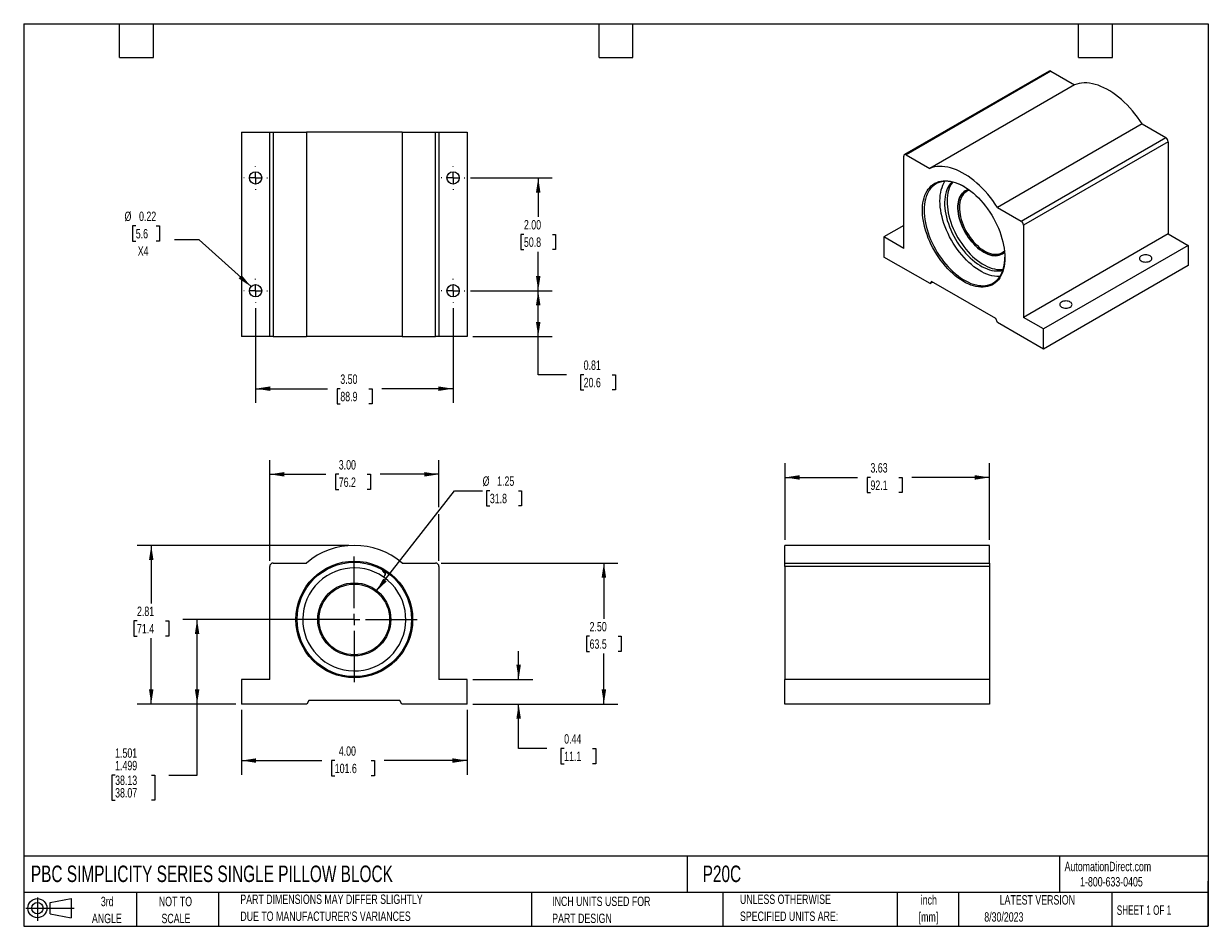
# Model space of a CAD drawing. Header units: inches. Extents: x 0.5 to 21.5, y 0.5 to 16.5.
import ezdxf

# ---------------------------------------------------------------- set-up
doc = ezdxf.new("R2010")
doc.units = ezdxf.units.IN
doc.header["$LTSCALE"] = 2
doc.header["$MEASUREMENT"] = 0
doc.linetypes.add('CENTERX2', pattern=[0.8, 0.5, -0.1, 0.1, -0.1])
doc.layers.add('CENTER', color=40, linetype='CENTERX2')
doc.layers.add('SLD-DEFPOINTS', color=7, linetype='Continuous')
doc.layers.add('DIMENSIONS', color=140, linetype='Continuous', lineweight=25)
doc.layers.add('TEXT', color=140, linetype='Continuous', lineweight=25)
doc.styles.add('SLDTEXTSTYLE0', font='TXT', dxfattribs={"width": 0.7})
doc.styles.add('SLDTEXTSTYLE1', font='TXT', dxfattribs={"width": 0.65})
doc.dimstyles.new('SLDDIMSTYLE0', dxfattribs={"dimtxt": 0.169922, "dimasz": 0.26, "dimexe": 0, "dimexo": 0.0625, "dimgap": 0.04248, "dimtad": 0, "dimtih": 1, "dimtoh": 1, "dimrnd": 1e-09, "dimdsep": 46, "dimtxsty": 'SLDTEXTSTYLE0', "dimsah": 1, "dimcen": 0.09, "dimadec": 0, "dimazin": 2, "dimtfac": 1, "dimtmove": 0, "dimatfit": 0, "dimfxl": 0, "dimfrac": 2, "dimtolj": 1, "dimtzin": 12, "dimarcsym": 0})
doc.dimstyles.new('SLDDIMSTYLE1', dxfattribs={"dimtxt": 0.169922, "dimasz": 0.26, "dimexe": 0, "dimexo": 0.0625, "dimgap": 0.04248, "dimtad": 0, "dimtih": 1, "dimtoh": 1, "dimrnd": 1e-09, "dimzin": 4, "dimdsep": 46, "dimtxsty": 'SLDTEXTSTYLE0', "dimsah": 1, "dimcen": 0.09, "dimadec": 0, "dimazin": 1, "dimtfac": 1, "dimtofl": 0, "dimtmove": 0, "dimatfit": 3, "dimfxl": 0, "dimfrac": 2, "dimtolj": 1, "dimtzin": 12, "dimarcsym": 0})
doc.dimstyles.new('SLDDIMSTYLE2', dxfattribs={"dimtxt": 0.169922, "dimasz": 0.26, "dimexe": 0, "dimexo": 0.0625, "dimgap": 0.04248, "dimtad": 0, "dimtih": 1, "dimtoh": 1, "dimrnd": 1e-09, "dimzin": 12, "dimdsep": 46, "dimtxsty": 'SLDTEXTSTYLE0', "dimsah": 1, "dimcen": 0, "dimadec": 0, "dimazin": 3, "dimtfac": 1, "dimtofl": 0, "dimtmove": 0, "dimatfit": 3, "dimfxl": 0, "dimfrac": 2, "dimtolj": 1, "dimtzin": 12, "dimarcsym": 0})
doc.dimstyles.new('SLDDIMSTYLE3', dxfattribs={"dimtxt": 0.169922, "dimasz": 0.26, "dimexe": 0, "dimexo": 0.0625, "dimgap": 0.04248, "dimtad": 0, "dimtih": 1, "dimtoh": 1, "dimdec": 3, "dimrnd": 1e-09, "dimzin": 4, "dimdsep": 46, "dimtxsty": 'SLDTEXTSTYLE0', "dimsah": 1, "dimcen": 0.09, "dimadec": 0, "dimazin": 1, "dimlim": 1, "dimtp": 0.001, "dimtm": 0.001, "dimtfac": 1, "dimtdec": 3, "dimtofl": 0, "dimtmove": 0, "dimatfit": 3, "dimfxl": 0, "dimfrac": 2, "dimtolj": 1, "dimtzin": 12, "dimarcsym": 0})
doc.dimstyles.new('SLDDIMSTYLE4', dxfattribs={"dimtxt": 0.169922, "dimasz": 0.26, "dimexe": 0, "dimexo": 0.0625, "dimgap": 0.04248, "dimtad": 0, "dimtih": 1, "dimtoh": 1, "dimrnd": 1e-09, "dimzin": 12, "dimdsep": 46, "dimtxsty": 'SLDTEXTSTYLE0', "dimsah": 1, "dimcen": 0.09, "dimadec": 0, "dimazin": 3, "dimtfac": 1, "dimtofl": 0, "dimtmove": 0, "dimatfit": 3, "dimfxl": 0, "dimfrac": 2, "dimtolj": 1, "dimtzin": 12, "dimarcsym": 0})
doc.dimstyles.new('SLDDIMSTYLE5', dxfattribs={"dimtxt": 0.169922, "dimasz": 0.26, "dimexe": 0, "dimexo": 0.0625, "dimgap": 0.04248, "dimtad": 0, "dimtih": 1, "dimtoh": 1, "dimrnd": 1e-09, "dimdsep": 46, "dimtxsty": 'SLDTEXTSTYLE0', "dimsah": 1, "dimcen": 0.09, "dimadec": 0, "dimazin": 2, "dimtfac": 1, "dimtofl": 0, "dimtmove": 0, "dimatfit": 3, "dimfxl": 0, "dimfrac": 2, "dimtolj": 1, "dimtzin": 12, "dimarcsym": 0})
doc.dimstyles.new('SLDDIMSTYLE6', dxfattribs={"dimtxt": 0.169922, "dimasz": 0.26, "dimexe": 0, "dimexo": 0.0625, "dimgap": 0.04248, "dimtad": 0, "dimtih": 1, "dimtoh": 1, "dimrnd": 1e-09, "dimdsep": 46, "dimtxsty": 'SLDTEXTSTYLE0', "dimsah": 1, "dimcen": 0, "dimadec": 0, "dimazin": 2, "dimtfac": 1, "dimtofl": 0, "dimtmove": 0, "dimatfit": 3, "dimfxl": 0, "dimfrac": 2, "dimtolj": 1, "dimtzin": 12, "dimarcsym": 0})

# ---------------------------------------------------------------- blocks, each defined once
blk = doc.blocks.new('Block11')
at = {"color": 7, "linetype": 'Continuous', "lineweight": 18}
for p, q in [((0, 0.227), (0.856, 0.227)), ((0.204, 0.418), (0.204, 0)), ((0.431, 0.328), (0.801, 0.396)), ((0.431, 0.126), (0.431, 0.328)), ((0.801, 0.396), (0.801, 0.058)), ((0.431, 0.126), (0.801, 0.058))]:
    blk.add_line(p, q, dxfattribs=at)
for radius in [0.169, 0.101]:
    blk.add_circle((0.204, 0.227), radius, dxfattribs=at)
blk = doc.blocks.new('Block12')
at = {"layer": 'SLD-DEFPOINTS'}
blk.add_blockref('Block11', (0, 0), dxfattribs=at)
blk = doc.blocks.new('SW_NOTE_0')
at = {"layer": 'TEXT', "color": 0, "char_height": 0.1667, "attachment_point": 2, "style": 'SLDTEXTSTYLE0'}
for s, insert in [('inch', (0.25, 0.215)), ('[mm]', (0.244, -0.086))]:
    blk.add_mtext(s, dxfattribs=dict(at, insert=insert))
blk = doc.blocks.new('SW_NOTE_0_1')
at = {"layer": 'TEXT', "color": 0, "char_height": 0.16667, "attachment_point": 1, "style": 'SLDTEXTSTYLE0'}
for s, insert in [('UNLESS OTHERWISE', (0, 0.215)), ('SPECIFIED UNITS ARE:', (0, -0.086))]:
    blk.add_mtext(s, dxfattribs=dict(at, insert=insert))
blk = doc.blocks.new('SW_NOTE_0_2')
at = {"layer": 'TEXT', "color": 0, "char_height": 0.16667, "attachment_point": 1, "style": 'SLDTEXTSTYLE0'}
for s, insert in [('PART DIMENSIONS MAY DIFFER SLIGHTLY', (0, 0.215)), ("DUE TO MANUFACTURER'S VARIANCES", (0, -0.086))]:
    blk.add_mtext(s, dxfattribs=dict(at, insert=insert))
blk = doc.blocks.new('SW_NOTE_0_3')
at = {"layer": 'TEXT', "color": 0, "char_height": 0.1667, "attachment_point": 2, "style": 'SLDTEXTSTYLE0'}
for s, insert in [('NOT TO', (0.414, 0.215)), ('SCALE', (0.422, -0.086))]:
    blk.add_mtext(s, dxfattribs=dict(at, insert=insert))
blk = doc.blocks.new('SW_NOTE_0_4')
at = {"layer": 'TEXT', "color": 0, "char_height": 0.1667, "attachment_point": 2, "style": 'SLDTEXTSTYLE0'}
for s, insert in [('3rd', (0.182, 0.215)), ('ANGLE', (0.175, -0.086))]:
    blk.add_mtext(s, dxfattribs=dict(at, insert=insert))
blk = doc.blocks.new('SW_NOTE_0_5')
at = {"layer": 'TEXT', "color": 0, "char_height": 0.16667, "attachment_point": 1, "style": 'SLDTEXTSTYLE0'}
for s, insert in [('INCH UNITS USED FOR', (0, 0.215)), ('PART DESIGN', (0, -0.086))]:
    blk.add_mtext(s, dxfattribs=dict(at, insert=insert))
blk = doc.blocks.new('_D')
at = {"layer": 'DIMENSIONS'}
for p, q in [((9.274, 4.877), (9.274, 5.377)), ((8.461, 4.877), (9.524, 4.877)), ((8.461, 4.44), (9.524, 4.44)), ((9.274, 3.652), (9.274, 4.44)), ((9.774, 3.652), (9.274, 3.652)), ((10.081, 3.652), (10.024, 3.652)), ((10.024, 3.652), (10.024, 3.382)), ((10.586, 3.652), (10.643, 3.652)), ((10.643, 3.652), (10.643, 3.382)), ((10.024, 3.382), (10.081, 3.382)), ((10.643, 3.382), (10.586, 3.382))]:
    blk.add_line(p, q, dxfattribs=at)
for points in [[(9.274, 4.877), (9.314, 5.137), (9.234, 5.137)], [(9.274, 4.44), (9.234, 4.18), (9.314, 4.18)]]:
    blk.add_solid(points, dxfattribs=at)
at = {"layer": 'DIMENSIONS', "char_height": 0.1667, "attachment_point": 1, "style": 'SLDTEXTSTYLE0'}
for s, insert in [('0.44', (10.081, 3.905)), ('11.1', (10.081, 3.597))]:
    blk.add_mtext(s, dxfattribs=dict(at, insert=insert))
blk = doc.blocks.new('_D_1')
at = {"layer": 'DIMENSIONS'}
for p, q in [((7.901, 6.94), (11.035, 6.94)), ((10.785, 6.94), (10.785, 5.95)), ((10.532, 5.642), (10.475, 5.642)), ((10.475, 5.642), (10.475, 5.372)), ((11.037, 5.642), (11.094, 5.642)), ((11.094, 5.642), (11.094, 5.372)), ((10.475, 5.372), (10.532, 5.372)), ((10.785, 4.44), (10.785, 5.334)), ((11.094, 5.372), (11.037, 5.372)), ((8.461, 4.44), (11.035, 4.44))]:
    blk.add_line(p, q, dxfattribs=at)
for points in [[(10.785, 6.94), (10.745, 6.68), (10.825, 6.68)], [(10.785, 4.44), (10.825, 4.7), (10.745, 4.7)]]:
    blk.add_solid(points, dxfattribs=at)
at = {"layer": 'DIMENSIONS', "char_height": 0.1667, "attachment_point": 1, "style": 'SLDTEXTSTYLE0'}
for s, insert in [('2.50', (10.532, 5.895)), ('63.5', (10.532, 5.587))]:
    blk.add_mtext(s, dxfattribs=dict(at, insert=insert))
blk = doc.blocks.new('_D_2')
at = {"layer": 'DIMENSIONS'}
for p, q in [((6.745, 6.434), (8.136, 8.222)), ((8.136, 8.222), (8.636, 8.222)), ((8.764, 8.222), (8.707, 8.222)), ((8.707, 8.222), (8.707, 7.952)), ((9.269, 8.222), (9.326, 8.222)), ((9.326, 8.222), (9.326, 7.952)), ((8.707, 7.952), (8.764, 7.952)), ((9.326, 7.952), (9.269, 7.952))]:
    blk.add_line(p, q, dxfattribs=at)
blk.add_solid([(6.745, 6.434), (6.936, 6.614), (6.873, 6.663)], dxfattribs=at)
at = {"layer": 'DIMENSIONS', "char_height": 0.1667, "attachment_point": 1, "style": 'SLDTEXTSTYLE0'}
for s, insert in [('%%c', (8.636, 8.475)), ('1.25', (8.893, 8.475)), ('31.8', (8.764, 8.167))]:
    blk.add_mtext(s, dxfattribs=dict(at, insert=insert))
blk = doc.blocks.new('_D_3')
at = {"layer": 'DIMENSIONS'}
for p, q in [((4.861, 6.98), (4.861, 8.762)), ((7.861, 7.928), (7.861, 8.762)), ((4.861, 8.512), (5.856, 8.512)), ((6.086, 8.512), (6.029, 8.512)), ((6.029, 8.512), (6.029, 8.241)), ((6.591, 8.512), (6.648, 8.512)), ((6.648, 8.512), (6.648, 8.241)), ((7.861, 8.512), (6.821, 8.512)), ((6.029, 8.241), (6.086, 8.241)), ((6.648, 8.241), (6.591, 8.241)), ((7.861, 6.98), (7.861, 7.808))]:
    blk.add_line(p, q, dxfattribs=at)
for points in [[(4.861, 8.512), (5.121, 8.472), (5.121, 8.552)], [(7.861, 8.512), (7.601, 8.552), (7.601, 8.472)]]:
    blk.add_solid(points, dxfattribs=at)
at = {"layer": 'DIMENSIONS', "char_height": 0.1667, "attachment_point": 1, "style": 'SLDTEXTSTYLE0'}
for s, insert in [('3.00', (6.086, 8.764)), ('76.2', (6.086, 8.456))]:
    blk.add_mtext(s, dxfattribs=dict(at, insert=insert))
blk = doc.blocks.new('_D_4')
at = {"layer": 'DIMENSIONS'}
for p, q in [((6.261, 5.94), (3.324, 5.94)), ((3.574, 4.44), (3.574, 5.94)), ((4.261, 4.44), (3.324, 4.44)), ((3.574, 3.18), (3.574, 4.44)), ((2.121, 3.18), (2.064, 3.18)), ((2.064, 3.18), (2.064, 2.735)), ((2.767, 3.18), (2.824, 3.18)), ((2.824, 3.18), (2.824, 2.735)), ((3.074, 3.18), (3.574, 3.18)), ((2.064, 2.735), (2.121, 2.735)), ((2.824, 2.735), (2.767, 2.735))]:
    blk.add_line(p, q, dxfattribs=at)
for points in [[(3.574, 5.94), (3.534, 5.68), (3.614, 5.68)], [(3.574, 4.44), (3.614, 4.7), (3.534, 4.7)]]:
    blk.add_solid(points, dxfattribs=at)
at = {"layer": 'DIMENSIONS', "char_height": 0.1667, "attachment_point": 1, "style": 'SLDTEXTSTYLE0'}
for s, insert in [('1.501', (2.121, 3.655)), ('1.499', (2.121, 3.433)), ('38.13', (2.121, 3.172)), ('38.07', (2.121, 2.95))]:
    blk.add_mtext(s, dxfattribs=dict(at, insert=insert))
blk = doc.blocks.new('_D_5')
at = {"layer": 'DIMENSIONS'}
for p, q in [((6.261, 7.252), (2.511, 7.252)), ((2.761, 7.252), (2.761, 6.223)), ((2.509, 5.914), (2.452, 5.914)), ((2.452, 5.914), (2.452, 5.644)), ((3.014, 5.914), (3.071, 5.914)), ((3.071, 5.914), (3.071, 5.644)), ((2.452, 5.644), (2.509, 5.644)), ((2.761, 4.44), (2.761, 5.606)), ((3.071, 5.644), (3.014, 5.644)), ((4.261, 4.44), (2.511, 4.44))]:
    blk.add_line(p, q, dxfattribs=at)
for points in [[(2.761, 7.252), (2.721, 6.992), (2.801, 6.992)], [(2.761, 4.44), (2.801, 4.7), (2.721, 4.7)]]:
    blk.add_solid(points, dxfattribs=at)
at = {"layer": 'DIMENSIONS', "char_height": 0.1667, "attachment_point": 1, "style": 'SLDTEXTSTYLE0'}
for s, insert in [('2.81', (2.509, 6.167)), ('71.4', (2.509, 5.859))]:
    blk.add_mtext(s, dxfattribs=dict(at, insert=insert))
blk = doc.blocks.new('_D_6')
at = {"layer": 'DIMENSIONS'}
for p, q in [((4.361, 4.34), (4.361, 3.188)), ((8.361, 4.34), (8.361, 3.188)), ((4.361, 3.438), (5.785, 3.438)), ((6.015, 3.438), (5.958, 3.438)), ((5.958, 3.438), (5.958, 3.167)), ((6.662, 3.438), (6.719, 3.438)), ((6.719, 3.438), (6.719, 3.167)), ((8.361, 3.438), (6.892, 3.438)), ((5.958, 3.167), (6.015, 3.167)), ((6.719, 3.167), (6.662, 3.167))]:
    blk.add_line(p, q, dxfattribs=at)
for points in [[(4.361, 3.438), (4.621, 3.398), (4.621, 3.478)], [(8.361, 3.438), (8.101, 3.478), (8.101, 3.398)]]:
    blk.add_solid(points, dxfattribs=at)
at = {"layer": 'DIMENSIONS', "char_height": 0.1667, "attachment_point": 1, "style": 'SLDTEXTSTYLE0'}
for s, insert in [('4.00', (6.086, 3.69)), ('101.6', (6.015, 3.382))]:
    blk.add_mtext(s, dxfattribs=dict(at, insert=insert))
blk = doc.blocks.new('SW_CENTERMARKSYMBOL_0')
at = {"layer": 'CENTER', "color": 0}
for p, q in [((0, 0.2), (0, 1.114)), ((-0.2, 0), (-1.114, 0)), ((0, 0), (-0.1, 0)), ((0, 0), (0, 0.1)), ((0, 0), (0, -0.1)), ((0, 0), (0.1, 0)), ((0.2, 0), (1.114, 0)), ((0, -0.2), (0, -1.114))]:
    blk.add_line(p, q, dxfattribs=at)
blk = doc.blocks.new('_D_7')
at = {"layer": 'DIMENSIONS'}
for p, q in [((13.996, 7.352), (13.996, 8.707)), ((17.621, 7.352), (17.621, 8.707)), ((13.996, 8.457), (15.281, 8.457)), ((15.511, 8.457), (15.454, 8.457)), ((15.454, 8.457), (15.454, 8.187)), ((16.016, 8.457), (16.073, 8.457)), ((16.073, 8.457), (16.073, 8.187)), ((17.621, 8.457), (16.247, 8.457)), ((15.454, 8.187), (15.511, 8.187)), ((16.073, 8.187), (16.016, 8.187))]:
    blk.add_line(p, q, dxfattribs=at)
for points in [[(13.996, 8.457), (14.256, 8.417), (14.256, 8.497)], [(17.621, 8.457), (17.361, 8.497), (17.361, 8.417)]]:
    blk.add_solid(points, dxfattribs=at)
at = {"layer": 'DIMENSIONS', "char_height": 0.1667, "attachment_point": 1, "style": 'SLDTEXTSTYLE0'}
for s, insert in [('3.63', (15.511, 8.71)), ('92.1', (15.511, 8.402))]:
    blk.add_mtext(s, dxfattribs=dict(at, insert=insert))
blk = doc.blocks.new('_D_8')
at = {"layer": 'DIMENSIONS'}
for p, q in [((8.42, 13.766), (9.871, 13.766)), ((9.621, 13.766), (9.621, 13.074)), ((9.368, 12.766), (9.311, 12.766)), ((9.311, 12.766), (9.311, 12.496)), ((9.873, 12.766), (9.93, 12.766)), ((9.93, 12.766), (9.93, 12.496)), ((9.311, 12.496), (9.368, 12.496)), ((9.621, 11.766), (9.621, 12.458)), ((9.93, 12.496), (9.873, 12.496)), ((8.42, 11.766), (9.871, 11.766))]:
    blk.add_line(p, q, dxfattribs=at)
for points in [[(9.621, 13.766), (9.581, 13.506), (9.661, 13.506)], [(9.621, 11.766), (9.661, 12.026), (9.581, 12.026)]]:
    blk.add_solid(points, dxfattribs=at)
at = {"layer": 'DIMENSIONS', "char_height": 0.1667, "attachment_point": 1, "style": 'SLDTEXTSTYLE0'}
for s, insert in [('2.00', (9.368, 13.019)), ('50.8', (9.368, 12.711))]:
    blk.add_mtext(s, dxfattribs=dict(at, insert=insert))
blk = doc.blocks.new('_D_9')
at = {"layer": 'DIMENSIONS'}
for p, q in [((8.42, 11.766), (9.871, 11.766)), ((9.621, 10.954), (9.621, 11.766)), ((8.461, 10.954), (9.871, 10.954)), ((9.621, 10.277), (9.621, 10.954)), ((10.121, 10.277), (9.621, 10.277)), ((10.427, 10.277), (10.37, 10.277)), ((10.37, 10.277), (10.37, 10.007)), ((10.932, 10.277), (10.989, 10.277)), ((10.989, 10.277), (10.989, 10.007)), ((10.37, 10.007), (10.427, 10.007)), ((10.989, 10.007), (10.932, 10.007))]:
    blk.add_line(p, q, dxfattribs=at)
for points in [[(9.621, 11.766), (9.581, 11.506), (9.661, 11.506)], [(9.621, 10.954), (9.661, 11.214), (9.581, 11.214)]]:
    blk.add_solid(points, dxfattribs=at)
at = {"layer": 'DIMENSIONS', "char_height": 0.1667, "attachment_point": 1, "style": 'SLDTEXTSTYLE0'}
for s, insert in [('0.81', (10.427, 10.53)), ('20.6', (10.427, 10.222))]:
    blk.add_mtext(s, dxfattribs=dict(at, insert=insert))
blk = doc.blocks.new('_D_10')
at = {"layer": 'DIMENSIONS'}
for p, q in [((4.611, 11.457), (4.611, 9.78)), ((8.111, 11.457), (8.111, 9.78)), ((4.611, 10.03), (5.883, 10.03)), ((6.113, 10.03), (6.056, 10.03)), ((6.056, 10.03), (6.056, 9.76)), ((6.618, 10.03), (6.675, 10.03)), ((6.675, 10.03), (6.675, 9.76)), ((8.111, 10.03), (6.849, 10.03)), ((6.056, 9.76), (6.113, 9.76)), ((6.675, 9.76), (6.618, 9.76))]:
    blk.add_line(p, q, dxfattribs=at)
for points in [[(4.611, 10.03), (4.871, 9.99), (4.871, 10.07)], [(8.111, 10.03), (7.851, 10.07), (7.851, 9.99)]]:
    blk.add_solid(points, dxfattribs=at)
at = {"layer": 'DIMENSIONS', "char_height": 0.1667, "attachment_point": 1, "style": 'SLDTEXTSTYLE0'}
for s, insert in [('3.50', (6.113, 10.282)), ('88.9', (6.113, 9.974))]:
    blk.add_mtext(s, dxfattribs=dict(at, insert=insert))
blk = doc.blocks.new('_D_11')
at = {"layer": 'DIMENSIONS'}
for p, q in [((2.487, 12.916), (2.43, 12.916)), ((2.43, 12.916), (2.43, 12.646)), ((2.851, 12.916), (2.908, 12.916)), ((2.908, 12.916), (2.908, 12.646)), ((2.43, 12.646), (2.487, 12.646)), ((2.908, 12.646), (2.851, 12.646)), ((3.612, 12.669), (3.175, 12.669)), ((4.53, 11.84), (3.612, 12.669))]:
    blk.add_line(p, q, dxfattribs=at)
blk.add_solid([(4.53, 11.84), (4.364, 12.044), (4.31, 11.984)], dxfattribs=at)
at = {"layer": 'DIMENSIONS', "char_height": 0.1667, "attachment_point": 1, "style": 'SLDTEXTSTYLE0'}
for s, insert in [('%%c', (2.288, 13.169)), ('0.22', (2.545, 13.169)), ('5.6', (2.487, 12.861)), ('X4', (2.522, 12.553))]:
    blk.add_mtext(s, dxfattribs=dict(at, insert=insert))
blk = doc.blocks.new('SW_CENTERMARKSYMBOL_1')
at = {"layer": 'CENTER', "color": 0}
for p, q in [((-0.2, 0), (-0.209375, 0)), ((0, 0), (-0.1, 0)), ((0, 0.2), (0, 0.209375)), ((0, 0), (0, 0.1)), ((0, 0), (0, -0.1)), ((0, 0), (0.1, 0)), ((0.2, 0), (0.209375, 0)), ((0, -0.2), (0, -0.209375))]:
    blk.add_line(p, q, dxfattribs=at)
blk = doc.blocks.new('SW_CENTERMARKSYMBOL_2')
at = {"layer": 'CENTER', "color": 0}
for p, q in [((-0.2, 0), (-0.209375, 0)), ((0, 0), (-0.1, 0)), ((0, 0.2), (0, 0.209375)), ((0, 0), (0, 0.1)), ((0, 0), (0, -0.1)), ((0, 0), (0.1, 0)), ((0.2, 0), (0.209375, 0)), ((0, -0.2), (0, -0.209375))]:
    blk.add_line(p, q, dxfattribs=at)
blk = doc.blocks.new('SW_CENTERMARKSYMBOL_3')
at = {"layer": 'CENTER', "color": 0}
for p, q in [((-0.2, 0), (-0.209375, 0)), ((0, 0), (-0.1, 0)), ((0, 0.2), (0, 0.209375)), ((0, 0), (0, 0.1)), ((0, 0), (0, -0.1)), ((0, 0), (0.1, 0)), ((0.2, 0), (0.209375, 0)), ((0, -0.2), (0, -0.209375))]:
    blk.add_line(p, q, dxfattribs=at)
blk = doc.blocks.new('SW_CENTERMARKSYMBOL_4')
at = {"layer": 'CENTER', "color": 0}
for p, q in [((-0.2, 0), (-0.209375, 0)), ((0, 0), (-0.1, 0)), ((0, 0.2), (0, 0.209375)), ((0, 0), (0, 0.1)), ((0, 0), (0, -0.1)), ((0, 0), (0.1, 0)), ((0.2, 0), (0.209375, 0)), ((0, -0.2), (0, -0.209375))]:
    blk.add_line(p, q, dxfattribs=at)

msp = doc.modelspace()

# ---------------------------------------------------------------- linework, layer by layer
for p, q in [((18.6788, 15.6597), (16.1155, 14.18)), ((18.7088, 15.6567), (16.1455, 14.177)), ((18.7088, 15.6567), (19.1265, 15.4156)), ((19.1265, 15.4156), (16.5632, 13.9359)), ((20.3276, 14.7222), (17.7643, 13.2425)), ((20.3276, 14.7222), (20.7453, 14.4811)), ((4.3611, 14.5787), (4.3611, 10.9537)), ((4.3611, 14.5787), (4.8611, 14.5787)), ((4.8611, 10.9537), (4.8611, 14.5787)), ((4.8611, 14.5787), (4.9211, 14.5787)), ((4.9211, 14.5787), (4.9211, 10.9537)), ((4.9211, 14.5787), (5.5118, 14.5787)), ((5.5118, 14.5787), (5.5118, 10.9537)), ((7.2104, 14.5787), (5.5118, 14.5787)), ((7.2104, 14.5787), (7.2104, 10.9537)), ((7.2104, 14.5787), (7.8011, 14.5787)), ((7.8011, 10.9537), (7.8011, 14.5787)), ((7.8011, 14.5787), (7.8611, 14.5787)), ((7.8611, 14.5787), (7.8611, 10.9537)), ((7.8611, 14.5787), (8.3611, 14.5787)), ((8.3611, 14.5787), (8.3611, 10.9537)), ((18.182, 13.0014), (20.7453, 14.4811)), ((20.7877, 14.4076), (18.2244, 12.9279)), ((20.7877, 14.4076), (20.7877, 12.7721)), ((16.1031, 12.517), (16.1031, 14.1525)), ((16.1455, 14.177), (16.5632, 13.9359)), ((17.7643, 13.2425), (18.182, 13.0014)), ((16.1031, 12.9252), (15.7496, 12.7211)), ((18.2244, 12.9279), (18.2244, 11.2924)), ((15.7496, 12.7211), (15.7496, 12.3642)), ((16.1031, 12.517), (15.7496, 12.7211)), ((20.7877, 12.7721), (18.2244, 11.2924)), ((20.7877, 12.7721), (21.1412, 12.568)), ((21.1412, 12.568), (18.578, 11.0883)), ((21.1412, 12.568), (21.1412, 12.2112)), ((16.5674, 11.8921), (15.7496, 12.3642)), ((21.1412, 12.2112), (18.578, 10.7314)), ((16.5939, 11.9299), (16.5674, 11.8921)), ((16.5674, 11.8921), (16.6133, 11.9187)), ((17.7336, 11.2719), (16.5939, 11.9299)), ((17.7602, 11.2035), (17.7336, 11.2719)), ((18.578, 10.7314), (17.7602, 11.2035)), ((18.578, 11.0883), (18.2244, 11.2924)), ((4.8611, 10.9537), (4.3611, 10.9537)), ((4.9211, 10.9537), (4.8611, 10.9537)), ((4.9211, 10.9537), (5.5118, 10.9537)), ((7.2104, 10.9537), (5.5118, 10.9537)), ((7.2104, 10.9537), (7.8011, 10.9537)), ((7.8611, 10.9537), (7.8011, 10.9537)), ((8.3611, 10.9537), (7.8611, 10.9537)), ((18.578, 10.7314), (18.578, 11.0883)), ((17.6207, 7.2517), (13.9957, 7.2517)), ((13.9957, 6.9397), (13.9957, 7.2517)), ((17.6207, 6.9397), (17.6207, 7.2517)), ((4.9211, 6.9397), (5.5118, 6.9397)), ((7.2104, 6.9397), (7.8011, 6.9397)), ((13.9957, 6.9397), (17.6207, 6.9397)), ((13.9957, 6.8797), (13.9957, 6.9397)), ((17.6207, 6.9397), (17.6207, 6.8797)), ((4.8611, 4.8767), (4.8611, 6.8797)), ((6.862, 6.8047), (6.8677, 6.8013)), ((6.8774, 6.7813), (6.9002, 6.7682)), ((6.9027, 6.7725), (6.8799, 6.7856)), ((6.908, 6.739), (6.8802, 6.6908)), ((6.8843, 6.6879), (6.9124, 6.7365)), ((6.9142, 6.7403), (6.9099, 6.7432)), ((7.8611, 6.8797), (7.8611, 4.8767)), ((17.6207, 6.8797), (13.9957, 6.8797)), ((13.9957, 6.8797), (13.9957, 4.8767)), ((17.6207, 6.8797), (17.6207, 4.8767)), ((4.3611, 4.8767), (4.3611, 4.4397)), ((4.8611, 4.8767), (4.3611, 4.8767)), ((8.3611, 4.8767), (7.8611, 4.8767)), ((8.3611, 4.4397), (8.3611, 4.8767)), ((13.9957, 4.4397), (13.9957, 4.8767)), ((17.6207, 4.8767), (13.9957, 4.8767)), ((17.6207, 4.8767), (17.6207, 4.4397)), ((5.5177, 4.4397), (4.3611, 4.4397)), ((5.5552, 4.5047), (5.5177, 4.4397)), ((7.167, 4.5047), (5.5552, 4.5047)), ((7.2046, 4.4397), (7.167, 4.5047)), ((8.3611, 4.4397), (7.2046, 4.4397)), ((17.6207, 4.4397), (13.9957, 4.4397))]:
    msp.add_line(p, q)
at = {"flags": 128}
for points in [[(20.3276, 14.7222), (20.2868, 14.7835), (20.2443, 14.8431), (20.2001, 14.9008), (20.1544, 14.9565), (20.1074, 15.0099), (20.0592, 15.0609), (20.0099, 15.1094), (19.9597, 15.1551), (19.9087, 15.198), (19.8572, 15.2379), (19.8053, 15.2747), (19.7532, 15.3082), (19.7009, 15.3383), (19.6487, 15.3651), (19.5968, 15.3882), (19.5453, 15.4078), (19.4944, 15.4238), (19.4442, 15.436), (19.3949, 15.4444), (19.3467, 15.4491), (19.2996, 15.45), (19.2539, 15.447), (19.2098, 15.4403), (19.1672, 15.4298), (19.1265, 15.4156)], [(17.7643, 13.2425), (17.7236, 13.3038), (17.681, 13.3634), (17.6368, 13.4211), (17.5912, 13.4767), (17.5441, 13.5302), (17.4959, 13.5812), (17.4466, 13.6297), (17.3964, 13.6754), (17.3455, 13.7183), (17.294, 13.7582), (17.2421, 13.7949), (17.1899, 13.8284), (17.1376, 13.8586), (17.0855, 13.8853), (17.0336, 13.9085), (16.982, 13.9281), (16.9311, 13.944), (16.8809, 13.9562), (16.8316, 13.9647), (16.7834, 13.9693), (16.7364, 13.9702), (16.6907, 13.9673), (16.6465, 13.9606), (16.604, 13.9501), (16.5632, 13.9359)], [(17.8949, 12.3506), (17.8934, 12.2979), (17.889, 12.2471), (17.8817, 12.1984), (17.8715, 12.152), (17.8584, 12.1082), (17.8425, 12.067), (17.8239, 12.0287), (17.8027, 11.9933), (17.7788, 11.9611), (17.7525, 11.9322), (17.7239, 11.9066), (17.6929, 11.8845), (17.6599, 11.866), (17.6248, 11.8512), (17.5879, 11.8401), (17.5492, 11.8327), (17.5091, 11.8291), (17.4675, 11.8293), (17.4247, 11.8333), (17.3809, 11.8411), (17.3361, 11.8526), (17.2907, 11.8679), (17.2448, 11.8868), (17.1986, 11.9092), (17.1522, 11.9351), (17.1058, 11.9644), (17.0597, 11.997), (17.014, 12.0327), (16.9689, 12.0713), (16.9246, 12.1128), (16.8813, 12.157), (16.8391, 12.2036), (16.7982, 12.2525), (16.7588, 12.3035), (16.721, 12.3564), (16.685, 12.411), (16.6509, 12.467), (16.6189, 12.5243), (16.589, 12.5825), (16.5615, 12.6415), (16.5365, 12.7011), (16.5139, 12.7609), (16.494, 12.8208), (16.4767, 12.8805), (16.4622, 12.9398), (16.4506, 12.9983), (16.4418, 13.056), (16.4359, 13.1126), (16.433, 13.1677), (16.433, 13.2213), (16.4359, 13.2731), (16.4418, 13.3228), (16.4506, 13.3704), (16.4622, 13.4155), (16.4767, 13.458), (16.494, 13.4978), (16.5139, 13.5347), (16.5365, 13.5685), (16.5615, 13.5991), (16.589, 13.6263), (16.6189, 13.6502), (16.6509, 13.6705), (16.685, 13.6871), (16.721, 13.7001), (16.7588, 13.7094), (16.7982, 13.7149), (16.8391, 13.7166), (16.8813, 13.7145), (16.9246, 13.7086), (16.9689, 13.6989), (17.014, 13.6855), (17.0597, 13.6684), (17.1058, 13.6477), (17.1522, 13.6235), (17.1986, 13.5959), (17.2448, 13.565), (17.2907, 13.5308), (17.3361, 13.4936), (17.3809, 13.4535), (17.4247, 13.4107), (17.4675, 13.3653), (17.5091, 13.3175), (17.5492, 13.2675), (17.5879, 13.2156), (17.6248, 13.1618), (17.6599, 13.1065), (17.6929, 13.0498), (17.7239, 12.992), (17.7525, 12.9333), (17.7788, 12.874), (17.8027, 12.8143), (17.8239, 12.7544), (17.8425, 12.6946), (17.8584, 12.6351), (17.8715, 12.5761), (17.8817, 12.518), (17.889, 12.4608), (17.8934, 12.405), (17.8949, 12.3506)], [(17.171, 13.6127), (17.1549, 13.6216), (17.1091, 13.6447), (17.0635, 13.6642), (17.0184, 13.6801), (16.9739, 13.6923), (16.9303, 13.7008), (16.8877, 13.7055), (16.8463, 13.7063), (16.8062, 13.7034), (16.7677, 13.6967), (16.7309, 13.6862), (16.6959, 13.672), (16.6628, 13.6542), (16.6319, 13.6327), (16.6033, 13.6077), (16.577, 13.5794), (16.5532, 13.5478), (16.5319, 13.513), (16.5133, 13.4752), (16.4974, 13.4345), (16.4844, 13.3912), (16.4741, 13.3454), (16.4668, 13.2972), (16.4624, 13.2469), (16.4609, 13.1947), (16.4624, 13.1408), (16.4668, 13.0854), (16.4741, 13.0288), (16.4844, 12.9712), (16.4974, 12.9127), (16.5133, 12.8538), (16.5319, 12.7945), (16.5532, 12.7352), (16.577, 12.676), (16.6033, 12.6173), (16.6319, 12.5593), (16.6628, 12.5021), (16.6959, 12.4462), (16.7309, 12.3915), (16.7677, 12.3385), (16.8062, 12.2873), (16.8463, 12.2382), (16.8877, 12.1912), (16.9303, 12.1467), (16.9739, 12.1048), (17.0184, 12.0657), (17.0635, 12.0295), (17.1091, 11.9964), (17.1549, 11.9665), (17.2009, 11.94), (17.2468, 11.9169), (17.2923, 11.8974), (17.3375, 11.8815), (17.3819, 11.8693), (17.4255, 11.8608), (17.4681, 11.8562), (17.5096, 11.8553), (17.5496, 11.8582), (17.5881, 11.8649), (17.625, 11.8754), (17.66, 11.8896), (17.693, 11.9075), (17.7239, 11.9289), (17.7525, 11.9539), (17.7788, 11.9822), (17.8026, 12.0139), (17.8239, 12.0486), (17.8425, 12.0864), (17.8584, 12.1271), (17.8715, 12.1704), (17.8817, 12.2162), (17.889, 12.2644), (17.8934, 12.3147), (17.8949, 12.3588)], [(17.806, 12.0188), (17.7919, 12.0182), (17.7505, 12.0191), (17.7078, 12.0238), (17.6642, 12.0323), (17.6198, 12.0445), (17.5747, 12.0604), (17.5291, 12.0799), (17.4832, 12.103), (17.4372, 12.1295), (17.3914, 12.1594), (17.3458, 12.1925), (17.3007, 12.2287), (17.2562, 12.2678), (17.2126, 12.3097), (17.17, 12.3542), (17.1286, 12.4012), (17.0885, 12.4503), (17.05, 12.5015), (17.0132, 12.5545), (16.9782, 12.6091), (16.9452, 12.6651), (16.9143, 12.7222), (16.8856, 12.7803), (16.8593, 12.839), (16.8355, 12.8981), (16.8142, 12.9575), (16.7956, 13.0167), (16.7797, 13.0757), (16.7667, 13.1341), (16.7564, 13.1918), (16.7491, 13.2484), (16.7447, 13.3038), (16.7432, 13.3577), (16.7447, 13.4099), (16.7491, 13.4602), (16.7564, 13.5083), (16.7667, 13.5542), (16.7797, 13.5975), (16.7956, 13.6382), (16.8142, 13.676), (16.8321, 13.7058)], [(16.9554, 13.6964), (16.9465, 13.6876), (16.9223, 13.6597), (16.9006, 13.6286), (16.8815, 13.5944), (16.865, 13.5573), (16.8514, 13.5175), (16.8405, 13.475), (16.8325, 13.4301), (16.8275, 13.3831), (16.8253, 13.3341), (16.8261, 13.2833), (16.8298, 13.231), (16.8365, 13.1775), (16.846, 13.1229), (16.8584, 13.0675), (16.8736, 13.0116), (16.8915, 12.9554), (16.912, 12.8991), (16.9351, 12.8431), (16.9606, 12.7876), (16.9885, 12.7328), (17.0185, 12.6791), (17.0506, 12.6265), (17.0846, 12.5754), (17.1204, 12.5261), (17.1578, 12.4786), (17.1966, 12.4333), (17.2366, 12.3904), (17.2777, 12.35), (17.3197, 12.3123), (17.3624, 12.2776), (17.4056, 12.2459), (17.4491, 12.2174), (17.4926, 12.1922), (17.5361, 12.1705), (17.5793, 12.1524), (17.622, 12.1379), (17.6639, 12.1271), (17.7051, 12.12), (17.7451, 12.1167), (17.7839, 12.1172), (17.8213, 12.1215), (17.857, 12.1296), (17.8595, 12.1303)], [(16.9723, 13.6927), (16.9661, 13.685), (16.9444, 13.6539), (16.9253, 13.6198), (16.9089, 13.5826), (16.8952, 13.5428), (16.8844, 13.5003), (16.8764, 13.4554), (16.8713, 13.4084), (16.8692, 13.3594), (16.87, 13.3086), (16.8737, 13.2563), (16.8803, 13.2028), (16.8899, 13.1482), (16.9023, 13.0928), (16.9174, 13.0369), (16.9353, 12.9807), (16.9559, 12.9244), (16.979, 12.8684), (17.0045, 12.8129), (17.0323, 12.7582), (17.0624, 12.7044), (17.0945, 12.6518), (17.1285, 12.6007), (17.1643, 12.5514), (17.2016, 12.5039), (17.2404, 12.4586), (17.2805, 12.4157), (17.3216, 12.3753), (17.3636, 12.3376), (17.4063, 12.3029), (17.4494, 12.2712), (17.4929, 12.2427), (17.5365, 12.2175), (17.5799, 12.1958), (17.6231, 12.1777), (17.6658, 12.1632), (17.7078, 12.1524), (17.7489, 12.1453), (17.7889, 12.142), (17.8277, 12.1425), (17.8648, 12.1467)], [(17.2501, 13.5612), (17.2449, 13.5597), (17.2164, 13.5493), (17.1898, 13.5351), (17.1653, 13.5174), (17.1432, 13.4961), (17.1235, 13.4715), (17.1063, 13.4437), (17.0919, 13.4129), (17.0802, 13.3792), (17.0714, 13.343), (17.0655, 13.3044), (17.0625, 13.2637), (17.0625, 13.2211), (17.0655, 13.1769), (17.0714, 13.1315), (17.0802, 13.0851), (17.0919, 13.0379), (17.1063, 12.9904), (17.1235, 12.9428), (17.1432, 12.8955), (17.1653, 12.8486), (17.1898, 12.8026), (17.2164, 12.7578), (17.2449, 12.7144), (17.2753, 12.6727), (17.3072, 12.633), (17.3405, 12.5955), (17.375, 12.5605), (17.4104, 12.5282), (17.4465, 12.4988), (17.4831, 12.4725), (17.52, 12.4496)], [(17.8898, 12.453), (17.8748, 12.4393), (17.8504, 12.4215), (17.8238, 12.4074), (17.7952, 12.3969), (17.7649, 12.3903), (17.7329, 12.3874), (17.6996, 12.3884), (17.6651, 12.3932), (17.6297, 12.4018), (17.5936, 12.4141), (17.557, 12.4301), (17.5202, 12.4497), (17.4833, 12.4727), (17.4467, 12.4989), (17.4106, 12.5283), (17.3752, 12.5606), (17.3407, 12.5956), (17.3074, 12.6331), (17.2755, 12.6728), (17.2451, 12.7145), (17.2166, 12.7579), (17.19, 12.8028), (17.1655, 12.8487), (17.1434, 12.8956), (17.1237, 12.9429), (17.1065, 12.9905), (17.0921, 13.038), (17.0804, 13.0852), (17.0716, 13.1316), (17.0656, 13.177), (17.0627, 13.2212), (17.0627, 13.2638), (17.0656, 13.3045), (17.0716, 13.3431), (17.0804, 13.3794), (17.0921, 13.413), (17.1065, 13.4438), (17.1237, 13.4716), (17.1434, 13.4963), (17.1655, 13.5175), (17.19, 13.5353), (17.2166, 13.5494), (17.2451, 13.5598), (17.2501, 13.5612)], [(17.269, 13.5474), (17.2615, 13.5453), (17.2338, 13.5347), (17.208, 13.5204), (17.1843, 13.5025), (17.163, 13.4812), (17.1441, 13.4566), (17.1278, 13.4289), (17.1142, 13.3981), (17.1033, 13.3647), (17.0952, 13.3287), (17.0901, 13.2904), (17.0879, 13.2501), (17.0886, 13.208), (17.0923, 13.1644), (17.0989, 13.1196), (17.1084, 13.0739), (17.1206, 13.0276), (17.1356, 12.981), (17.1533, 12.9345), (17.1734, 12.8883), (17.1959, 12.8427), (17.2206, 12.798), (17.2474, 12.7546), (17.2761, 12.7128), (17.3065, 12.6727), (17.3383, 12.6347), (17.3714, 12.599), (17.4056, 12.5659), (17.4407, 12.5356), (17.4763, 12.5083), (17.5123, 12.4841), (17.5483, 12.4633), (17.5843, 12.4459), (17.6199, 12.4321), (17.655, 12.422), (17.6892, 12.4156), (17.7223, 12.413), (17.7541, 12.4142), (17.7845, 12.4193), (17.8132, 12.428), (17.84, 12.4405), (17.8647, 12.4566), (17.8872, 12.4762), (17.8873, 12.4763)], [(17.52, 12.4496), (17.5568, 12.43), (17.5934, 12.414), (17.6295, 12.4017), (17.665, 12.3931), (17.6994, 12.3883), (17.7327, 12.3873), (17.7647, 12.3901), (17.795, 12.3968), (17.8236, 12.4073), (17.8502, 12.4214), (17.8746, 12.4392), (17.8898, 12.4531)], [(20.3126, 12.383), (20.299, 12.3735), (20.2889, 12.3625), (20.2827, 12.3507), (20.2806, 12.3384), (20.2827, 12.3261), (20.2889, 12.3142), (20.299, 12.3033), (20.3126, 12.2937), (20.3292, 12.2859), (20.3481, 12.28), (20.3686, 12.2764), (20.3899, 12.2752), (20.4113, 12.2764), (20.4318, 12.28), (20.4507, 12.2859), (20.4673, 12.2937), (20.4809, 12.3033), (20.491, 12.3142), (20.4972, 12.3261), (20.4993, 12.3384), (20.4972, 12.3507), (20.491, 12.3625), (20.4809, 12.3735), (20.4673, 12.383), (20.4507, 12.3909), (20.4318, 12.3967), (20.4113, 12.4003), (20.3899, 12.4015), (20.3686, 12.4003), (20.3481, 12.3967), (20.3292, 12.3909), (20.3126, 12.383)], [(18.8984, 11.5666), (18.8848, 11.557), (18.8747, 11.5461), (18.8685, 11.5343), (18.8664, 11.522), (18.8685, 11.5097), (18.8747, 11.4978), (18.8848, 11.4869), (18.8984, 11.4773), (18.915, 11.4695), (18.9339, 11.4636), (18.9544, 11.46), (18.9757, 11.4588), (18.9971, 11.46), (19.0176, 11.4636), (19.0365, 11.4695), (19.0531, 11.4773), (19.0667, 11.4869), (19.0768, 11.4978), (19.083, 11.5097), (19.0851, 11.522), (19.083, 11.5343), (19.0768, 11.5461), (19.0667, 11.557), (19.0531, 11.5666), (19.0365, 11.5745), (19.0176, 11.5803), (18.9971, 11.5839), (18.9757, 11.5851), (18.9544, 11.5839), (18.9339, 11.5803), (18.915, 11.5745), (18.8984, 11.5666)]]:
    msp.add_lwpolyline(points, dxfattribs=at)
for centre, radius in [((4.6111, 13.7662), 0.1094), ((8.1111, 13.7662), 0.1094), ((4.6111, 11.7662), 0.1094), ((8.1111, 11.7662), 0.1094), ((6.3611, 5.9397), 1.034), ((6.3611, 5.9397), 1.014), ((6.3611, 5.9397), 0.6475), ((6.3611, 5.9397), 0.6258)]:
    msp.add_circle(centre, radius)
for centre, radius, start, end in [((18.6912, 15.6322), 0.0302, 54.38242, 114.30712), ((20.6956, 14.4034), 0.0922, 2.60548, 57.39452), ((16.129, 14.1567), 0.0262, 50.79671, 189.21404), ((18.1323, 12.9237), 0.0922, 2.60548, 57.39452), ((6.3611, 5.9397), 1.312, 49.6581, 130.3419), ((4.9211, 6.8797), 0.06, 90, 180), ((7.8011, 6.8797), 0.06, 0, 90), ((6.3611, 5.9397), 0.913, 55.35099, 55.03611), ((6.8931, 6.8085), 0.0313, 157.96945, 240), ((6.8931, 6.8085), 0.0263, 159.47164, 240), ((6.8895, 6.7497), 0.0213, 330, 60), ((6.8895, 6.7497), 0.0263, 330, 60)]:
    msp.add_arc(centre, radius, start, end)
at = {"layer": 'TEXT'}
for p, q in [((0.5, 16.5), (21.5, 16.5)), ((0.5, 16.5), (0.5, 0.5)), ((2.2, 15.9), (2.2, 16.5)), ((2.8, 15.9), (2.8, 16.5)), ((10.7, 15.9), (10.7, 16.5)), ((11.3, 15.9), (11.3, 16.5)), ((19.2, 15.9), (19.2, 16.5)), ((19.8, 15.9), (19.8, 16.5)), ((21.5, 16.5), (21.5, 0.5)), ((2.2, 15.9), (2.8, 15.9)), ((10.7, 15.9), (11.3, 15.9)), ((19.2, 15.9), (19.8, 15.9)), ((21.5, 1.7422), (0.5, 1.7422)), ((12.2645, 1.7422), (12.2645, 1.1)), ((18.8642, 1.7422), (18.8642, 1.1)), ((21.5, 0.5), (21.5, 1.3)), ((21.5, 1.1), (0.5, 1.1)), ((2.5, 1.1), (2.5, 0.5)), ((3.9537, 1.1), (3.9537, 0.5)), ((9.4997, 1.1), (9.4997, 0.5)), ((12.8961, 1.1), (12.8961, 0.5)), ((15.9862, 1.1), (15.9862, 0.5)), ((17.0718, 1.1), (17.0718, 0.5)), ((19.7912, 1.1), (19.7912, 0.5)), ((0.5, 0.5), (21.5, 0.5))]:
    msp.add_line(p, q, dxfattribs=at)

# ---------------------------------------------------------------- block references
at = {"layer": 'CENTER'}
for name, p in [('SW_CENTERMARKSYMBOL_2', (4.6111, 13.7662)), ('SW_CENTERMARKSYMBOL_3', (8.1111, 13.7662)), ('SW_CENTERMARKSYMBOL_1', (4.6111, 11.7662)), ('SW_CENTERMARKSYMBOL_4', (8.1111, 11.7662)), ('SW_CENTERMARKSYMBOL_0', (6.3611, 5.9397))]:
    msp.add_blockref(name, p, dxfattribs=at)
at = {"layer": 'SLD-DEFPOINTS'}
msp.add_blockref('Block12', (0.5384, 0.5948), dxfattribs=at)
at = {"layer": 'TEXT'}
for name, p in [('SW_NOTE_0_2', (4.3401, 0.8482)), ('SW_NOTE_0_1', (13.1975, 0.8482)), ('SW_NOTE_0', (16.2952, 0.8365)), ('SW_NOTE_0_4', (1.799, 0.8085)), ('SW_NOTE_0_3', (2.7762, 0.8085)), ('SW_NOTE_0_5', (9.8685, 0.8109))]:
    msp.add_blockref(name, p, dxfattribs=at)

# ---------------------------------------------------------------- texts
for s, insert, char_height, attachment_point, style in [('PBC SIMPLICITY SERIES SINGLE PILLOW BLOCK', (0.6272, 1.5763), 0.291667, 1, 'SLDTEXTSTYLE0'), ('P20C', (12.536, 1.5763), 0.29167, 1, 'SLDTEXTSTYLE0'), ('AutomationDirect.com', (18.9524, 1.6438), 0.166667, 1, 'SLDTEXTSTYLE0'), ('1-800-633-0405', (19.2277, 1.373), 0.166667, 1, 'SLDTEXTSTYLE0'), ('LATEST VERSION', (18.4687, 1.0523), 0.166667, 2, 'SLDTEXTSTYLE0'), ('SHEET 1 OF 1', (19.8773, 0.8702), 0.166667, 1, 'SLDTEXTSTYLE1'), ('8/30/2023', (17.5286, 0.7491), 0.16667, 1, 'SLDTEXTSTYLE0')]:
    msp.add_mtext(s, dxfattribs=dict(at, insert=insert, char_height=char_height, attachment_point=attachment_point, style=style))

# ---------------------------------------------------------------- dimensions: what is measured, and where the dimension line sits
at = {"layer": 'DIMENSIONS'}
for base, p1, p2, dimstyle, picture, middle in [((9.6209, 11.7662), (8.3205, 13.7662), (8.3205, 11.7662), 'SLDDIMSTYLE1', '_D_8', (9.6209, 12.7658)), ((9.6209, 11.7662), (8.3611, 10.9537), (8.3205, 11.7662), 'SLDDIMSTYLE5', '_D_9', (9.6209, 10.2768)), ((2.7612, 7.2517), (4.3611, 4.4397), (6.3611, 7.2517), 'SLDDIMSTYLE4', '_D_5', (2.7612, 5.9144)), ((10.7849, 6.9397), (8.3611, 4.4397), (7.8011, 6.9397), 'SLDDIMSTYLE1', '_D_1', (10.7849, 5.6423)), ((3.5737, 5.9397), (4.3611, 4.4397), (6.3611, 5.9397), 'SLDDIMSTYLE3', '_D_4', (3.5737, 3.1799)), ((9.2744, 4.8767), (8.3611, 4.4397), (8.3611, 4.8767), 'SLDDIMSTYLE0', '_D', (9.2744, 3.6523))]:
    dim = msp.add_linear_dim(base=base, p1=p1, p2=p2, angle=90, dimstyle=dimstyle, dxfattribs=at)
    dim.commit()
    dim.dimension.update_dxf_attribs({"geometry": picture, "text_midpoint": middle, "dimtype": 160})
dim = msp.add_diameter_dim_2p(p1=(4.6922, 11.6929), p2=(4.53, 11.8396), text='<>\\PX4', dimstyle='SLDDIMSTYLE6', dxfattribs=at)
dim.commit()
dim.dimension.update_dxf_attribs({"geometry": '_D_11', "text_midpoint": (2.6692, 12.7809), "dimtype": 163})
for base, p1, p2, dimstyle, picture, middle in [((4.6111, 10.0296), (8.1111, 11.5569), (4.6111, 11.5569), 'SLDDIMSTYLE1', '_D_10', (6.366, 10.0296)), ((4.8611, 8.5116), (7.8611, 6.8797), (4.8611, 6.8797), 'SLDDIMSTYLE1', '_D_3', (6.3385, 8.5116)), ((13.9957058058, 8.4573467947), (17.6207058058, 7.251717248), (13.9957058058, 7.251717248), 'SLDDIMSTYLE4', '_D_7', (15.7639398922, 8.4573467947)), ((8.3611, 3.4375), (4.3611, 4.4397), (8.3611, 4.4397), 'SLDDIMSTYLE1', '_D_6', (6.3385, 3.4375))]:
    dim = msp.add_linear_dim(base=base, p1=p1, p2=p2, dimstyle=dimstyle, dxfattribs=at)
    dim.commit()
    dim.dimension.update_dxf_attribs({"geometry": picture, "text_midpoint": middle, "dimtype": 160})
dim = msp.add_diameter_dim_2p(p1=(5.9769, 5.4458), p2=(6.7453, 6.4337), dimstyle='SLDDIMSTYLE2', dxfattribs=at)
dim.commit()
dim.dimension.update_dxf_attribs({"geometry": '_D_2', "text_midpoint": (9.017, 8.222), "dimtype": 163})

doc.saveas('drawing.dxf')
